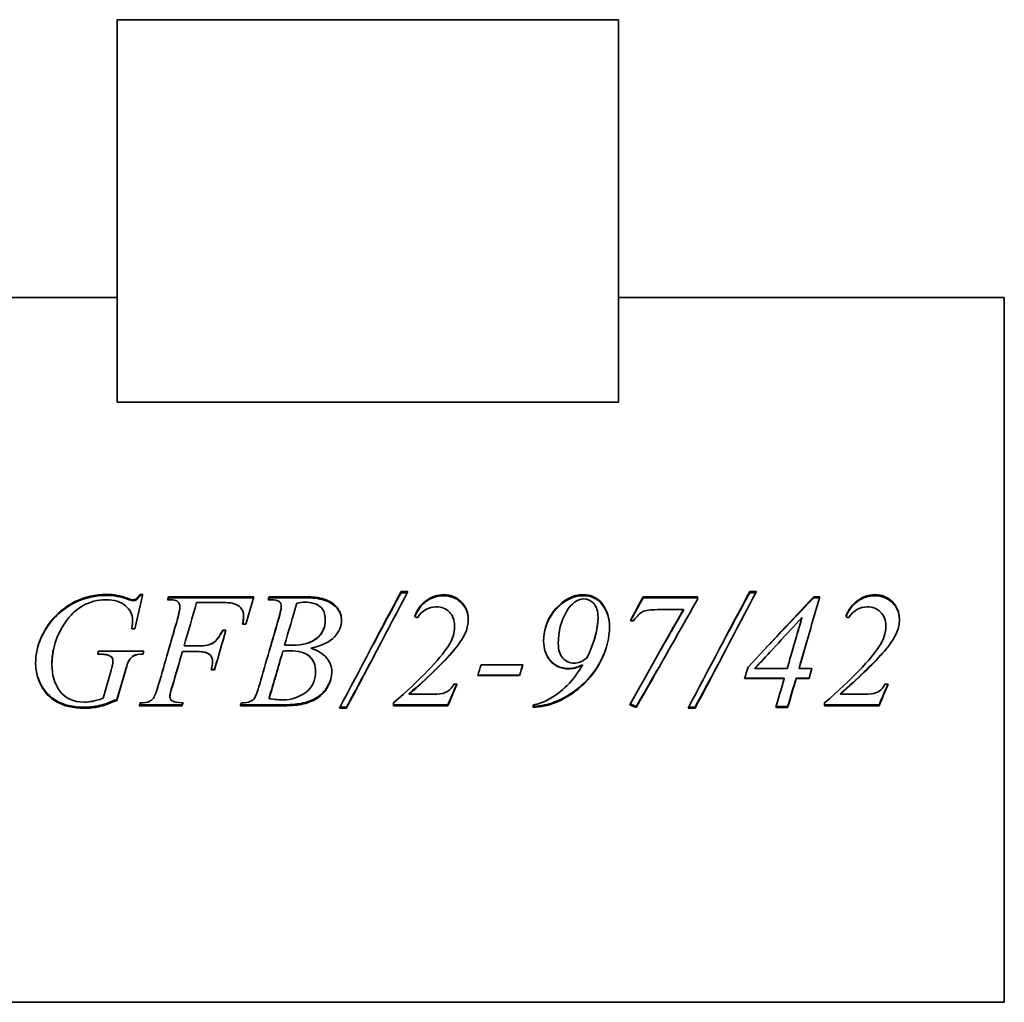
# Model space of a CAD drawing. Header units: millimetres. Extents: x 86 to 334, y 36 to 261.
# Tile 2 of 2: x 181 to 334, y 108 to 261. Entities that reach past the tile are written whole.
import ezdxf

# ---------------------------------------------------------------- set-up
doc = ezdxf.new("R2010")
doc.units = ezdxf.units.MM
doc.layers.add('Krawędzie widoczne(ISO)', color=7, linetype='Continuous', lineweight=35, true_color=0x262659)

msp = doc.modelspace()

# ---------------------------------------------------------------- linework, layer by layer
at = {"layer": 'Krawędzie widoczne(ISO)'}
for p, q in [((196, 260.75), (274, 260.75)), ((196, 201.25), (196, 260.75)), ((274, 201.25), (274, 260.75)), ((196, 217.55), (166, 217.55)), ((334, 217.55), (274, 217.55)), ((334, 107.95), (334, 217.55)), ((274, 201.25), (196, 201.25)), ((240.15, 171.82), (241.21, 171.82)), ((240.15, 171.65), (240.15, 171.82)), ((240.15, 171.65), (241.12, 171.65)), ((294.39, 171.82), (295.44, 171.82)), ((294.39, 171.65), (294.39, 171.82)), ((294.39, 171.65), (295.36, 171.65)), ((197.56, 170.63), (197.56, 170.78)), ((199.53, 171.38), (199.99, 171.38)), ((199.53, 171.22), (199.53, 171.38)), ((199.53, 171.22), (199.95, 171.22)), ((203.97, 171), (217.22, 171)), ((203.97, 170.85), (203.97, 171)), ((203.97, 170.85), (217.18, 170.85)), ((211.76, 170.12), (208.33, 170.12)), ((219.62, 171), (225.74, 171)), ((219.62, 170.85), (219.62, 171)), ((219.62, 170.85), (225.74, 170.85)), ((277.79, 170.85), (277.79, 171)), ((277.79, 171), (286.25, 171)), ((277.79, 170.85), (286.25, 170.85)), ((286.25, 170.57), (286.25, 171)), ((304.35, 171), (305.29, 171)), ((304.35, 170.85), (304.35, 171)), ((304.35, 170.85), (305.25, 170.85)), ((205.74, 169.41), (205.74, 169.54)), ((221.51, 169.41), (221.51, 169.54)), ((284.07, 169.01), (280.03, 169.01)), ((284.07, 168.9), (284.07, 169.01)), ((198.37, 167.35), (198.37, 167.44)), ((215.64, 167.91), (215.64, 168.01)), ((228.36, 167.37), (228.36, 167.45)), ((270.79, 167.75), (270.79, 167.84)), ((276.33, 167.29), (275.82, 167.29)), ((302.51, 167.69), (302.51, 167.78)), ((198.72, 166.05), (198.26, 166.05)), ((212.42, 165.82), (212.89, 165.82)), ((212.42, 165.76), (212.42, 165.82)), ((212.42, 165.76), (212.87, 165.76)), ((215.97, 166.73), (215.5, 166.73)), ((248.47, 166.44), (248.47, 166.51)), ((315.56, 166.44), (315.56, 166.51)), ((193.07, 162.57), (200.12, 162.57)), ((208.42, 162.49), (206.14, 162.49)), ((206.14, 162.49), (206.14, 162.49)), ((208.42, 162.49), (206.14, 162.49)), ((206.39, 163.37), (208.64, 163.37)), ((206.39, 163.36), (206.39, 163.37)), ((206.39, 163.36), (208.64, 163.36)), ((221.76, 162.56), (221.76, 162.56)), ((222.03, 163.49), (222.03, 163.5)), ((226.12, 163.02), (226.12, 163.03)), ((264.61, 163.55), (264.61, 163.55)), ((264.61, 163.53), (264.61, 163.53)), ((193.28, 162.1), (192.93, 162.1)), ((193.28, 162.08), (192.93, 162.08)), ((194.99, 161.74), (194.99, 161.72)), ((195.31, 161.06), (195.31, 161.03)), ((200, 162.1), (200, 162.08)), ((210.82, 160.91), (210.82, 160.88)), ((211.12, 159.64), (210.62, 159.64)), ((211.12, 159.7), (210.64, 159.7)), ((211.12, 159.7), (211.12, 159.64)), ((226.85, 159.4), (226.85, 159.34)), ((252.6, 160.43), (259.1, 160.43)), ((268.4, 160.45), (268.4, 160.4)), ((295.19, 159.9), (295.19, 159.85)), ((295.19, 159.85), (300.22, 159.85)), ((302.06, 159.9), (302.06, 159.85)), ((302.06, 159.85), (304.08, 159.85)), ((258.58, 158.77), (252.08, 158.77)), ((258.58, 158.84), (252.11, 158.84)), ((258.58, 158.84), (258.58, 158.77)), ((299.76, 158.3), (293.6, 158.3)), ((299.76, 158.38), (293.62, 158.38)), ((299.76, 158.38), (299.76, 158.3)), ((303.63, 158.38), (301.61, 158.38)), ((301.61, 158.38), (301.61, 158.3)), ((303.63, 158.3), (301.61, 158.3)), ((303.63, 158.38), (303.63, 158.3)), ((204.58, 157.22), (204.58, 157.12)), ((248.35, 157.43), (248.85, 157.43)), ((315.43, 157.43), (315.93, 157.43)), ((195.9, 155.03), (195.9, 154.89)), ((204.18, 155.6), (204.18, 155.47)), ((219.62, 155.3), (219.62, 155.16)), ((241.43, 155.99), (241.43, 155.87)), ((241.43, 155.87), (245.69, 155.87)), ((308.51, 155.99), (308.51, 155.87)), ((308.51, 155.87), (312.78, 155.87)), ((206.07, 154.06), (199.42, 154.06)), ((206.07, 154.22), (199.48, 154.22)), ((206.07, 154.22), (206.07, 154.06)), ((221.37, 154.06), (215.15, 154.06)), ((221.37, 154.22), (215.21, 154.22)), ((231.65, 153.68), (230.56, 153.68)), ((231.65, 153.85), (230.64, 153.85)), ((231.65, 153.85), (231.65, 153.68)), ((238.96, 154.52), (238.96, 154.06)), ((247.43, 154.22), (238.96, 154.22)), ((247.43, 154.06), (238.96, 154.06)), ((247.43, 154.22), (247.43, 154.06)), ((260.69, 154.17), (260.69, 153.78)), ((276.72, 153.94), (276.72, 153.78)), ((285.89, 153.68), (284.79, 153.68)), ((285.89, 153.85), (284.88, 153.85)), ((285.89, 153.85), (285.89, 153.68)), ((300.29, 153.78), (298.44, 153.78)), ((300.29, 153.94), (298.49, 153.94)), ((300.29, 153.94), (300.29, 153.78)), ((306.04, 154.52), (306.04, 154.06)), ((314.51, 154.22), (306.04, 154.22)), ((314.51, 154.06), (306.04, 154.06)), ((314.51, 154.22), (314.51, 154.06)), ((334, 107.95), (166, 107.95))]:
    msp.add_line(p, q, dxfattribs=at)
for points in [[(230.56, 153.68), (233.75, 159.67), (236.95, 165.83), (240.15, 171.82)], [(241.21, 171.82), (238.02, 165.83), (234.84, 159.67), (231.65, 153.68)], [(235.35, 162.75), (236.95, 165.73), (238.55, 168.71), (240.15, 171.65)], [(284.79, 153.68), (287.99, 159.67), (291.19, 165.83), (294.39, 171.82)], [(295.44, 171.82), (292.26, 165.83), (289.07, 159.67), (285.89, 153.68)], [(289.59, 162.75), (291.19, 165.73), (292.79, 168.71), (294.39, 171.65)], [(194.25, 170.54), (191.62, 170.54), (189.47, 169.34), (187.81, 166.91)], [(189.54, 170.31), (191.04, 171.02), (192.61, 171.38), (194.25, 171.38)], [(189.54, 170.17), (191.04, 170.87), (192.61, 171.22), (194.25, 171.22)], [(194.25, 171.38), (195.46, 171.38), (196.56, 171.18), (197.56, 170.78)], [(194.25, 171.22), (195.46, 171.22), (196.56, 171.03), (197.56, 170.63)], [(197.56, 170.78), (197.95, 170.62), (198.25, 170.54), (198.43, 170.54)], [(197.56, 170.63), (197.95, 170.48), (198.25, 170.4), (198.43, 170.4)], [(199.99, 171.38), (199.56, 169.62), (199.14, 167.84), (198.72, 166.05)], [(203.82, 170.54), (203.87, 170.69), (203.92, 170.85), (203.97, 171)], [(203.87, 170.54), (203.9, 170.64), (203.94, 170.74), (203.97, 170.85)], [(208.33, 170.12), (207.69, 167.88), (207.04, 165.63), (206.39, 163.37)], [(214.01, 169.99), (213.67, 170.08), (212.92, 170.12), (211.76, 170.12)], [(217.22, 171), (216.81, 169.58), (216.39, 168.16), (215.97, 166.73)], [(219.46, 170.54), (219.51, 170.69), (219.57, 170.85), (219.62, 171)], [(219.85, 170.53), (219.71, 170.53), (219.58, 170.53), (219.46, 170.54)], [(219.51, 170.54), (219.55, 170.64), (219.59, 170.74), (219.62, 170.85)], [(225.08, 170.17), (224.78, 170.17), (224.39, 170.12), (223.92, 170.02)], [(275.82, 167.29), (276.48, 168.53), (277.13, 169.77), (277.79, 171)], [(275.86, 167.29), (276.51, 168.48), (277.15, 169.66), (277.79, 170.85)], [(286.25, 170.57), (283.07, 165.01), (279.9, 159.32), (276.72, 153.78)], [(294.13, 160.06), (297.53, 163.71), (300.94, 167.38), (304.35, 171)], [(296.64, 162.75), (299.21, 165.46), (301.78, 168.17), (304.35, 170.85)], [(305.29, 171), (304.21, 167.31), (303.13, 163.57), (302.06, 159.85)], [(205.37, 167.6), (205.62, 168.43), (205.74, 169.07), (205.74, 169.54)], [(205.37, 167.52), (205.62, 168.32), (205.74, 168.95), (205.74, 169.41)], [(221.12, 167.72), (221.38, 168.58), (221.51, 169.19), (221.51, 169.54)], [(221.12, 167.62), (221.38, 168.48), (221.51, 169.07), (221.51, 169.41)], [(223.92, 170.02), (223.29, 167.86), (222.66, 165.68), (222.03, 163.5)], [(245.6, 169.44), (244.42, 169.44), (243.45, 168.88), (242.69, 167.76)], [(275.72, 154.23), (278.5, 159.11), (281.29, 164.1), (284.07, 169.01)], [(280.54, 162.75), (281.71, 164.8), (282.89, 166.86), (284.07, 168.9)], [(312.68, 169.44), (311.5, 169.44), (310.54, 168.88), (309.78, 167.76)], [(198.26, 166.05), (198.34, 166.68), (198.37, 167.14), (198.37, 167.44)], [(198.27, 166.05), (198.34, 166.64), (198.37, 167.07), (198.37, 167.35)], [(202.43, 157.37), (203.41, 160.77), (204.39, 164.2), (205.37, 167.6)], [(203.98, 162.75), (204.44, 164.34), (204.91, 165.93), (205.37, 167.52)], [(215.5, 166.73), (215.59, 167.25), (215.64, 167.67), (215.64, 168.01)], [(215.51, 166.73), (215.6, 167.21), (215.64, 167.6), (215.64, 167.91)], [(218.15, 157.44), (219.14, 160.85), (220.13, 164.3), (221.12, 167.72)], [(219.69, 162.75), (220.17, 164.38), (220.65, 166), (221.12, 167.62)], [(242.69, 167.76), (242.55, 167.82), (242.4, 167.89), (242.25, 167.95)], [(250.6, 167.58), (250.6, 166.84), (250.47, 166.16), (250.21, 165.53)], [(269.03, 161.44), (270.2, 163.83), (270.79, 165.97), (270.79, 167.84)], [(269.62, 162.75), (270.4, 164.58), (270.79, 166.25), (270.79, 167.75)], [(302.51, 167.78), (300.07, 165.15), (297.63, 162.49), (295.19, 159.85)], [(300.22, 159.85), (300.99, 162.49), (301.75, 165.15), (302.51, 167.78)], [(301.06, 162.75), (301.54, 164.4), (302.03, 166.05), (302.51, 167.69)], [(309.78, 167.76), (309.63, 167.82), (309.48, 167.89), (309.33, 167.95)], [(317.68, 167.58), (317.68, 166.84), (317.55, 166.16), (317.29, 165.53)], [(187.81, 166.91), (186.48, 164.99), (185.82, 162.83), (185.82, 160.45)], [(212.89, 165.82), (212.3, 163.76), (211.71, 161.7), (211.12, 159.64)], [(247.51, 163.37), (248.15, 164.37), (248.47, 165.42), (248.47, 166.51)], [(247.51, 163.36), (248.15, 164.35), (248.47, 165.37), (248.47, 166.44)], [(250.21, 165.53), (249.8, 164.56), (249.06, 163.46), (247.99, 162.25)], [(314.6, 163.37), (315.24, 164.37), (315.56, 165.42), (315.56, 166.51)], [(314.6, 163.36), (315.24, 164.35), (315.56, 165.37), (315.56, 166.44)], [(317.29, 165.53), (316.88, 164.56), (316.14, 163.46), (315.07, 162.25)], [(186.04, 162.75), (185.89, 162.02), (185.82, 161.27), (185.82, 160.49)], [(192.93, 162.08), (192.98, 162.25), (193.02, 162.41), (193.07, 162.57)], [(200.12, 162.57), (200.08, 162.41), (200.04, 162.25), (200, 162.1)], [(200.12, 162.57), (200.08, 162.41), (200.04, 162.25), (200, 162.08)], [(206.14, 162.49), (205.62, 160.73), (205.1, 158.97), (204.58, 157.22)], [(206.14, 162.49), (205.62, 160.69), (205.1, 158.9), (204.58, 157.12)], [(212.01, 162.75), (211.72, 161.73), (211.42, 160.71), (211.12, 159.7)], [(221.76, 162.56), (221.05, 160.13), (220.34, 157.71), (219.62, 155.3)], [(221.76, 162.56), (221.05, 160.08), (220.34, 157.61), (219.62, 155.16)], [(222.78, 162.61), (222.5, 162.61), (222.16, 162.6), (221.76, 162.56)], [(222.78, 162.61), (222.5, 162.61), (222.16, 162.59), (221.76, 162.56)], [(222.03, 163.5), (222.57, 163.49), (222.97, 163.49), (223.21, 163.49)], [(222.03, 163.49), (222.57, 163.48), (222.97, 163.47), (223.21, 163.47)], [(226.12, 163.02), (226.37, 162.94), (226.6, 162.85), (226.82, 162.75)], [(236.43, 162.75), (234.84, 159.77), (233.25, 156.79), (231.65, 153.85)], [(238.96, 154.52), (243.27, 158.25), (246.12, 161.23), (247.51, 163.37)], [(247.09, 162.75), (247.24, 162.96), (247.38, 163.17), (247.51, 163.36)], [(248.42, 162.75), (248.28, 162.59), (248.14, 162.43), (247.99, 162.26)], [(264.61, 163.73), (264.61, 163.73), (264.61, 163.72), (264.61, 163.72)], [(264.61, 163.72), (264.61, 163.36), (264.64, 163.04), (264.7, 162.75)], [(281.82, 162.75), (280.12, 159.8), (278.42, 156.85), (276.72, 153.94)], [(290.67, 162.75), (289.07, 159.77), (287.48, 156.79), (285.89, 153.85)], [(297.87, 162.75), (296.98, 161.8), (296.09, 160.85), (295.19, 159.9)], [(302.9, 162.75), (302.62, 161.8), (302.34, 160.85), (302.06, 159.9)], [(306.04, 154.52), (310.36, 158.25), (313.21, 161.23), (314.6, 163.37)], [(314.17, 162.75), (314.32, 162.96), (314.47, 163.17), (314.6, 163.36)], [(315.5, 162.75), (315.36, 162.59), (315.22, 162.43), (315.07, 162.26)], [(194.99, 161.74), (194.63, 161.98), (194.06, 162.1), (193.28, 162.1)], [(194.99, 161.72), (194.63, 161.96), (194.06, 162.08), (193.28, 162.08)], [(195.31, 161.06), (195.31, 161.36), (195.2, 161.59), (194.99, 161.74)], [(195.31, 161.03), (195.31, 161.33), (195.2, 161.56), (194.99, 161.72)], [(195.04, 159.59), (195.22, 160.19), (195.31, 160.67), (195.31, 161.03)], [(197.83, 161.15), (197.69, 160.94), (197.47, 160.29), (197.15, 159.22)], [(197.83, 161.13), (197.69, 160.9), (197.47, 160.25), (197.15, 159.16)], [(210.62, 159.64), (210.75, 160.14), (210.82, 160.55), (210.82, 160.88)], [(247.99, 162.26), (246.35, 160.44), (244.16, 158.34), (241.43, 155.99)], [(247.99, 162.25), (246.35, 160.4), (244.16, 158.26), (241.43, 155.87)], [(315.07, 162.26), (313.43, 160.44), (311.25, 158.34), (308.51, 155.99)], [(315.07, 162.25), (313.43, 160.4), (311.25, 158.26), (308.51, 155.87)], [(185.82, 160.49), (185.82, 160.48), (185.82, 160.47), (185.82, 160.47)], [(193.81, 155.23), (194.22, 156.68), (194.63, 158.13), (195.04, 159.59)], [(252.08, 158.77), (252.25, 159.32), (252.43, 159.88), (252.6, 160.43)], [(259.08, 160.43), (258.92, 159.9), (258.75, 159.37), (258.58, 158.84)], [(259.1, 160.43), (258.93, 159.88), (258.75, 159.32), (258.58, 158.77)], [(293.6, 158.3), (293.77, 158.88), (293.95, 159.47), (294.13, 160.06)], [(304.07, 159.85), (303.92, 159.36), (303.77, 158.87), (303.63, 158.38)], [(304.08, 159.85), (303.93, 159.33), (303.78, 158.81), (303.63, 158.3)], [(197.15, 159.22), (196.74, 157.82), (196.32, 156.42), (195.9, 155.03)], [(197.15, 159.16), (196.74, 157.73), (196.32, 156.3), (195.9, 154.89)], [(298.44, 153.78), (298.88, 155.27), (299.32, 156.78), (299.76, 158.3)], [(301.61, 158.38), (301.17, 156.89), (300.73, 155.41), (300.29, 153.94)], [(301.61, 158.3), (301.17, 156.78), (300.73, 155.27), (300.29, 153.78)], [(201.62, 155.26), (201.86, 155.6), (202.12, 156.3), (202.43, 157.37)], [(204.58, 157.22), (204.31, 156.41), (204.18, 155.87), (204.18, 155.6)], [(204.58, 157.12), (204.31, 156.29), (204.18, 155.74), (204.18, 155.47)], [(217.36, 155.26), (217.56, 155.58), (217.82, 156.31), (218.15, 157.44)], [(248.81, 157.43), (248.35, 156.35), (247.89, 155.29), (247.43, 154.22)], [(248.85, 157.43), (248.37, 156.3), (247.9, 155.18), (247.43, 154.06)], [(315.89, 157.43), (315.43, 156.35), (314.97, 155.29), (314.51, 154.22)], [(315.93, 157.43), (315.46, 156.3), (314.99, 155.18), (314.51, 154.06)], [(200.89, 154.7), (201.22, 154.83), (201.47, 155.02), (201.62, 155.26)], [(216.64, 154.71), (216.97, 154.85), (217.21, 155.03), (217.36, 155.26)], [(219.62, 155.16), (220.54, 155.04), (221.26, 154.98), (221.78, 154.98)], [(260.69, 154.17), (261.56, 154.36), (262.31, 154.62), (262.94, 154.97)], [(199.42, 154.06), (199.47, 154.22), (199.53, 154.37), (199.58, 154.52)], [(199.58, 154.52), (200.24, 154.54), (200.68, 154.6), (200.89, 154.7)], [(206.17, 154.52), (206.14, 154.42), (206.1, 154.32), (206.07, 154.22)], [(206.22, 154.52), (206.17, 154.37), (206.12, 154.22), (206.07, 154.06)], [(215.15, 154.06), (215.2, 154.22), (215.25, 154.37), (215.31, 154.52)], [(215.31, 154.52), (215.96, 154.54), (216.41, 154.6), (216.64, 154.71)], [(224.58, 154.43), (223.9, 154.29), (222.83, 154.22), (221.37, 154.22)], [(224.58, 154.27), (223.9, 154.13), (222.83, 154.06), (221.37, 154.06)], [(263.94, 154.61), (263.06, 154.28), (261.98, 154.06), (260.69, 153.94)], [(263.94, 154.46), (263.06, 154.12), (261.98, 153.9), (260.69, 153.78)], [(276.72, 153.78), (276.39, 153.93), (276.06, 154.08), (275.72, 154.23)], [(276.72, 153.94), (276.41, 154.08), (276.1, 154.22), (275.79, 154.35)]]:
    msp.add_open_spline(points, degree=3, dxfattribs=at)
for points, knots in [([(183.29, 160.61), (183.29, 162.08), (183.6, 163.48), (184.22, 164.81), (184.83, 166.13), (185.6, 167.25), (186.53, 168.16), (187.45, 169.07), (188.46, 169.79), (189.54, 170.31)], [0, 0, 0, 0, 1, 1, 1, 2, 2, 2, 3, 3, 3, 3]), ([(183.52, 162.75), (183.67, 163.44), (183.91, 164.11), (184.22, 164.77), (184.83, 166.07), (185.6, 167.16), (186.53, 168.06), (187.45, 168.95), (188.46, 169.66), (189.54, 170.17)], [0.496689, 0.496689, 0.496689, 0.496689, 1, 1, 1, 2, 2, 2, 3, 3, 3, 3]), ([(198.37, 167.44), (198.37, 168.26), (198.01, 168.98), (197.28, 169.61), (196.55, 170.23), (195.54, 170.54), (194.25, 170.54)], [0, 0, 0, 0, 1, 1, 1, 2, 2, 2, 2]), ([(198.43, 170.54), (198.63, 170.54), (198.81, 170.59), (198.96, 170.69), (199.11, 170.78), (199.3, 171.01), (199.53, 171.38)], [0, 0, 0, 0, 1, 1, 1, 2, 2, 2, 2]), ([(198.43, 170.4), (198.63, 170.4), (198.81, 170.45), (198.96, 170.54), (199.11, 170.64), (199.3, 170.86), (199.53, 171.22)], [0, 0, 0, 0, 1, 1, 1, 2, 2, 2, 2]), ([(205.74, 169.54), (205.74, 169.75), (205.68, 169.93), (205.58, 170.09), (205.47, 170.24), (205.31, 170.36), (205.1, 170.43), (204.88, 170.51), (204.46, 170.54), (203.82, 170.54)], [0, 0, 0, 0, 1, 1, 1, 2, 2, 2, 3, 3, 3, 3]), ([(221.51, 169.54), (221.51, 169.84), (221.4, 170.08), (221.17, 170.26), (220.94, 170.44), (220.5, 170.53), (219.85, 170.53)], [0, 0, 0, 0, 1, 1, 1, 2, 2, 2, 2]), ([(228.36, 167.45), (228.36, 168.31), (228.1, 168.98), (227.58, 169.46), (227.05, 169.93), (226.22, 170.17), (225.08, 170.17)], [0, 0, 0, 0, 1, 1, 1, 2, 2, 2, 2]), ([(225.74, 171), (226.76, 171), (227.68, 170.84), (228.49, 170.52), (229.29, 170.21), (229.89, 169.77), (230.29, 169.21), (230.69, 168.65), (230.89, 168.05), (230.89, 167.41)], [0, 0, 0, 0, 1, 1, 1, 2, 2, 2, 3, 3, 3, 3]), ([(225.74, 170.85), (226.76, 170.85), (227.68, 170.69), (228.49, 170.38), (229.29, 170.07), (229.89, 169.64), (230.29, 169.09), (230.68, 168.55), (230.88, 167.98), (230.89, 167.37)], [0, 0, 0, 0, 1, 1, 1, 2, 2, 2, 2.978701, 2.978701, 2.978701, 2.978701]), ([(242.25, 167.95), (242.68, 169.03), (243.3, 169.86), (244.12, 170.45), (244.94, 171.04), (245.82, 171.34), (246.78, 171.34)], [0, 0, 0, 0, 1, 1, 1, 2, 2, 2, 2]), ([(242.28, 167.94), (242.71, 168.96), (243.32, 169.75), (244.12, 170.31), (244.94, 170.89), (245.82, 171.18), (246.78, 171.18)], [0.025504, 0.025504, 0.025504, 0.025504, 1, 1, 1, 2, 2, 2, 2]), ([(246.78, 171.34), (247.85, 171.34), (248.76, 170.97), (249.49, 170.24), (250.23, 169.51), (250.6, 168.62), (250.6, 167.58)], [0, 0, 0, 0, 1, 1, 1, 2, 2, 2, 2]), ([(246.78, 171.18), (247.85, 171.18), (248.76, 170.82), (249.49, 170.1), (250.22, 169.39), (250.59, 168.53), (250.6, 167.53)], [0, 0, 0, 0, 1, 1, 1, 1.987023, 1.987023, 1.987023, 1.987023]), ([(262.33, 164.1), (262.33, 166.1), (262.98, 167.81), (264.28, 169.22), (265.59, 170.64), (266.97, 171.34), (268.43, 171.34)], [0, 0, 0, 0, 1, 1, 1, 2, 2, 2, 2]), ([(262.33, 164.09), (262.34, 166.04), (262.99, 167.72), (264.28, 169.1), (265.59, 170.49), (266.97, 171.18), (268.43, 171.18)], [0.00231, 0.00231, 0.00231, 0.00231, 1, 1, 1, 2, 2, 2, 2]), ([(268.56, 170.68), (267.56, 170.68), (266.66, 170), (265.84, 168.63), (265.02, 167.27), (264.61, 165.63), (264.61, 163.74)], [0, 0, 0, 0, 1, 1, 1, 2, 2, 2, 2]), ([(268.43, 171.34), (269.76, 171.34), (270.79, 170.85), (271.5, 169.85), (272.21, 168.86), (272.57, 167.7), (272.57, 166.37)], [0, 0, 0, 0, 1, 1, 1, 2, 2, 2, 2]), ([(268.43, 171.18), (269.76, 171.18), (270.79, 170.7), (271.5, 169.73), (272.21, 168.76), (272.56, 167.63), (272.57, 166.34)], [0, 0, 0, 0, 1, 1, 1, 1.992439, 1.992439, 1.992439, 1.992439]), ([(270.79, 167.84), (270.79, 168.74), (270.57, 169.44), (270.12, 169.94), (269.67, 170.43), (269.15, 170.68), (268.56, 170.68)], [0, 0, 0, 0, 1, 1, 1, 2, 2, 2, 2]), ([(309.33, 167.95), (309.76, 169.03), (310.38, 169.86), (311.2, 170.45), (312.02, 171.04), (312.91, 171.34), (313.86, 171.34)], [0, 0, 0, 0, 1, 1, 1, 2, 2, 2, 2]), ([(309.37, 167.94), (309.79, 168.96), (310.4, 169.75), (311.2, 170.31), (312.02, 170.89), (312.91, 171.18), (313.86, 171.18)], [0.025504, 0.025504, 0.025504, 0.025504, 1, 1, 1, 2, 2, 2, 2]), ([(313.86, 171.34), (314.94, 171.34), (315.84, 170.97), (316.58, 170.24), (317.31, 169.51), (317.68, 168.62), (317.68, 167.58)], [0, 0, 0, 0, 1, 1, 1, 2, 2, 2, 2]), ([(313.86, 171.18), (314.94, 171.18), (315.84, 170.82), (316.58, 170.1), (317.3, 169.39), (317.67, 168.53), (317.68, 167.53)], [0, 0, 0, 0, 1, 1, 1, 1.987023, 1.987023, 1.987023, 1.987023]), ([(215.64, 168.01), (215.64, 168.56), (215.49, 169), (215.18, 169.32), (214.87, 169.64), (214.49, 169.86), (214.01, 169.99)], [0, 0, 0, 0, 1, 1, 1, 2, 2, 2, 2]), ([(248.47, 166.51), (248.47, 167.38), (248.21, 168.08), (247.67, 168.63), (247.14, 169.17), (246.45, 169.44), (245.6, 169.44)], [0, 0, 0, 0, 1, 1, 1, 2, 2, 2, 2]), ([(280.03, 169.01), (278.92, 169.01), (278.16, 168.92), (277.75, 168.72), (277.34, 168.52), (276.87, 168.04), (276.33, 167.29)], [0, 0, 0, 0, 1, 1, 1, 2, 2, 2, 2]), ([(315.56, 166.51), (315.56, 167.38), (315.29, 168.08), (314.76, 168.63), (314.22, 169.17), (313.53, 169.44), (312.68, 169.44)], [0, 0, 0, 0, 1, 1, 1, 2, 2, 2, 2]), ([(223.21, 163.49), (224.95, 163.49), (226.24, 163.86), (227.09, 164.62), (227.94, 165.37), (228.36, 166.32), (228.36, 167.45)], [0, 0, 0, 0, 1, 1, 1, 2, 2, 2, 2]), ([(223.21, 163.47), (224.95, 163.47), (226.24, 163.84), (227.09, 164.58), (227.94, 165.32), (228.36, 166.25), (228.36, 167.37)], [0, 0, 0, 0, 1, 1, 1, 2, 2, 2, 2]), ([(230.89, 167.41), (230.89, 166.44), (230.52, 165.56), (229.77, 164.77), (229.03, 163.98), (227.81, 163.4), (226.12, 163.03)], [0, 0, 0, 0, 1, 1, 1, 2, 2, 2, 2]), ([(208.64, 163.37), (209.64, 163.37), (210.39, 163.53), (210.88, 163.84), (211.38, 164.15), (211.89, 164.81), (212.42, 165.82)], [0, 0, 0, 0, 1, 1, 1, 2, 2, 2, 2]), ([(208.64, 163.36), (209.64, 163.36), (210.39, 163.52), (210.88, 163.82), (211.38, 164.12), (211.89, 164.77), (212.42, 165.76)], [0, 0, 0, 0, 1, 1, 1, 2, 2, 2, 2]), ([(272.57, 166.37), (272.57, 164.68), (272.18, 163.01), (271.39, 161.35), (270.6, 159.7), (269.53, 158.28), (268.19, 157.09), (266.84, 155.91), (265.43, 155.03), (263.94, 154.46)], [0, 0, 0, 0, 1, 1, 1, 2, 2, 2, 3, 3, 3, 3]), ([(266.25, 159.81), (264.98, 159.81), (264.01, 160.24), (263.34, 161.1), (262.67, 161.96), (262.33, 162.96), (262.33, 164.1)], [0, 0, 0, 0, 1, 1, 1, 2, 2, 2, 2]), ([(210.82, 160.91), (210.82, 161.42), (210.65, 161.81), (210.31, 162.08), (209.97, 162.35), (209.34, 162.49), (208.42, 162.49)], [0, 0, 0, 0, 1, 1, 1, 2, 2, 2, 2]), ([(210.82, 160.88), (210.82, 161.39), (210.65, 161.79), (210.31, 162.07), (209.97, 162.35), (209.34, 162.49), (208.42, 162.49)], [0, 0, 0, 0, 1, 1, 1, 2, 2, 2, 2]), ([(226.85, 159.4), (226.85, 160.4), (226.53, 161.19), (225.88, 161.76), (225.24, 162.33), (224.2, 162.61), (222.78, 162.61)], [0, 0, 0, 0, 1, 1, 1, 2, 2, 2, 2]), ([(226.85, 159.34), (226.85, 160.36), (226.53, 161.16), (225.88, 161.74), (225.24, 162.32), (224.2, 162.61), (222.78, 162.61)], [0, 0, 0, 0, 1, 1, 1, 2, 2, 2, 2]), ([(226.12, 163.03), (227.24, 162.64), (228.06, 162.13), (228.58, 161.49), (229.11, 160.86), (229.37, 160.16), (229.37, 159.4)], [0, 0, 0, 0, 1, 1, 1, 2, 2, 2, 2]), ([(266.25, 159.86), (264.98, 159.86), (264.01, 160.28), (263.34, 161.13), (262.95, 161.62), (262.67, 162.16), (262.51, 162.75)], [0, 0, 0, 0, 1, 1, 1, 1.584653, 1.584653, 1.584653, 1.584653]), ([(271.96, 162.75), (271.8, 162.29), (271.61, 161.83), (271.39, 161.38), (270.6, 159.76), (269.53, 158.36), (268.19, 157.2), (266.84, 156.03), (265.43, 155.17), (263.94, 154.61)], [0.719479, 0.719479, 0.719479, 0.719479, 1, 1, 1, 2, 2, 2, 3, 3, 3, 3]), ([(264.61, 163.74), (264.61, 162.74), (264.84, 161.98), (265.31, 161.47), (265.78, 160.95), (266.37, 160.69), (267.07, 160.69)], [0, 0, 0, 0, 1, 1, 1, 2, 2, 2, 2]), ([(200, 162.1), (199.35, 162.09), (198.88, 162.01), (198.59, 161.87), (198.3, 161.73), (198.05, 161.49), (197.83, 161.15)], [0, 0, 0, 0, 1, 1, 1, 2, 2, 2, 2]), ([(200, 162.08), (199.35, 162.07), (198.88, 162), (198.59, 161.85), (198.3, 161.71), (198.05, 161.47), (197.83, 161.13)], [0, 0, 0, 0, 1, 1, 1, 2, 2, 2, 2]), ([(267.07, 160.69), (267.39, 160.69), (267.69, 160.74), (267.96, 160.84), (268.23, 160.94), (268.58, 161.14), (269.03, 161.44)], [0, 0, 0, 0, 1, 1, 1, 2, 2, 2, 2]), ([(190.9, 153.85), (189.12, 153.85), (187.67, 154.17), (186.56, 154.82), (185.44, 155.47), (184.62, 156.34), (184.09, 157.42), (183.56, 158.5), (183.29, 159.57), (183.29, 160.63)], [0, 0, 0, 0, 1, 1, 1, 2, 2, 2, 2.994668, 2.994668, 2.994668, 2.994668]), ([(190.9, 153.68), (189.12, 153.68), (187.67, 154.01), (186.56, 154.68), (185.44, 155.34), (184.62, 156.22), (184.09, 157.32), (183.56, 158.42), (183.29, 159.52), (183.29, 160.61)], [0, 0, 0, 0, 1, 1, 1, 2, 2, 2, 3, 3, 3, 3]), ([(185.82, 160.45), (185.82, 158.86), (186.23, 157.5), (187.06, 156.35), (187.88, 155.21), (189.15, 154.64), (190.87, 154.64)], [0, 0, 0, 0, 1, 1, 1, 2, 2, 2, 2]), ([(221.78, 154.98), (223.11, 154.98), (224.29, 155.37), (225.31, 156.15), (226.34, 156.94), (226.85, 158), (226.85, 159.34)], [0, 0, 0, 0, 1, 1, 1, 2, 2, 2, 2]), ([(229.37, 159.43), (229.37, 158.61), (229.15, 157.83), (228.72, 157.09), (228.29, 156.34), (227.73, 155.76), (227.05, 155.34), (226.37, 154.93), (225.55, 154.62), (224.58, 154.43)], [0.013372, 0.013372, 0.013372, 0.013372, 1, 1, 1, 2, 2, 2, 3, 3, 3, 3]), ([(229.37, 159.4), (229.37, 158.55), (229.16, 157.75), (228.72, 156.98), (228.29, 156.22), (227.73, 155.63), (227.05, 155.2), (226.37, 154.78), (225.55, 154.47), (224.58, 154.27)], [0, 0, 0, 0, 1, 1, 1, 2, 2, 2, 3, 3, 3, 3]), ([(262.94, 154.97), (264.07, 155.58), (265.09, 156.33), (265.99, 157.24), (266.9, 158.15), (267.7, 159.2), (268.4, 160.4)], [0, 0, 0, 0, 1, 1, 1, 2, 2, 2, 2]), ([(268.4, 160.45), (267.88, 160.2), (267.48, 160.04), (267.2, 159.97), (266.92, 159.9), (266.6, 159.86), (266.25, 159.86)], [0, 0, 0, 0, 1, 1, 1, 2, 2, 2, 2]), ([(268.4, 160.4), (267.88, 160.15), (267.48, 159.99), (267.2, 159.92), (266.92, 159.84), (266.6, 159.81), (266.25, 159.81)], [0, 0, 0, 0, 1, 1, 1, 2, 2, 2, 2]), ([(245.69, 155.87), (246.38, 155.87), (246.94, 156.01), (247.39, 156.29), (247.83, 156.57), (248.15, 156.95), (248.35, 157.43)], [0, 0, 0, 0, 1, 1, 1, 2, 2, 2, 2]), ([(312.78, 155.87), (313.46, 155.87), (314.03, 156.01), (314.47, 156.29), (314.92, 156.57), (315.24, 156.95), (315.43, 157.43)], [0, 0, 0, 0, 1, 1, 1, 2, 2, 2, 2]), ([(190.87, 154.64), (191.3, 154.64), (191.7, 154.68), (192.08, 154.75), (192.46, 154.82), (193.04, 154.98), (193.81, 155.23)], [0, 0, 0, 0, 1, 1, 1, 2, 2, 2, 2]), ([(195.9, 155.03), (194.75, 154.55), (193.83, 154.24), (193.12, 154.08), (192.42, 153.92), (191.68, 153.85), (190.9, 153.85)], [0, 0, 0, 0, 1, 1, 1, 2, 2, 2, 2]), ([(195.9, 154.89), (194.75, 154.4), (193.83, 154.08), (193.12, 153.92), (192.42, 153.76), (191.68, 153.68), (190.9, 153.68)], [0, 0, 0, 0, 1, 1, 1, 2, 2, 2, 2]), ([(204.18, 155.47), (204.18, 155.19), (204.3, 154.98), (204.53, 154.83), (204.76, 154.68), (205.32, 154.57), (206.22, 154.52)], [0, 0, 0, 0, 1, 1, 1, 2, 2, 2, 2])]:
    msp.add_open_spline(points, degree=3, knots=knots, dxfattribs=at)

doc.saveas('drawing.dxf')
